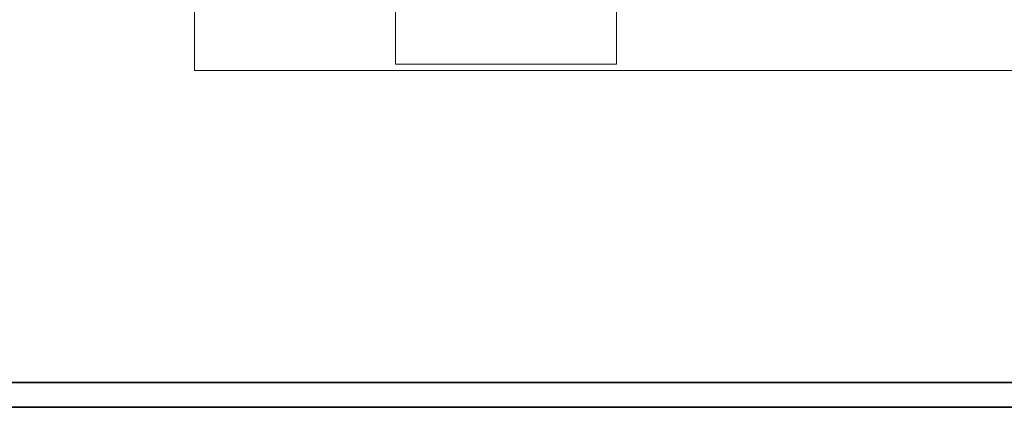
# Model space of a CAD drawing. Header units: millimetres. Extents: x 0 to 1189, y 0 to 841.
# Tile 33 of 53: x 792 to 990, y 0 to 78. Entities that reach past the tile are written whole.
import ezdxf

# ---------------------------------------------------------------- set-up
doc = ezdxf.new("R2010")
doc.units = ezdxf.units.MM
for name, color, linetype, lineweight, true_color in [('CONTEXT', 7, 'Continuous', 18, 0xa5a5a5), ('FRAME', 7, 'Continuous', 35, 0x3c3c3c), ('THIN', 7, 'Continuous', 13, 0x6e6e6e)]:
    doc.layers.add(name, color=color, linetype=linetype, lineweight=lineweight, true_color=true_color)

msp = doc.modelspace()

# ---------------------------------------------------------------- linework, layer by layer
at = {"layer": 'CONTEXT'}
for points in [[(867.81, 84.72), (867.81, 68.78)], [(912.19, 84.72), (912.19, 68.78)], [(912.19, 68.78), (910.95, 68.78), (909.72, 68.78), (908.49, 68.78), (907.26, 68.78), (906.02, 68.78), (904.79, 68.78), (903.56, 68.78), (902.33, 68.78), (901.09, 68.78), (899.86, 68.78), (898.63, 68.78), (897.4, 68.78), (896.16, 68.78), (894.93, 68.78), (893.7, 68.78), (892.47, 68.78), (891.23, 68.78), (890, 68.78), (888.77, 68.78), (887.53, 68.78), (886.3, 68.78), (885.07, 68.78), (883.84, 68.78), (882.6, 68.78), (881.37, 68.78), (880.14, 68.78), (878.91, 68.78), (877.67, 68.78), (876.44, 68.78), (875.21, 68.78), (873.98, 68.78), (872.74, 68.78), (871.51, 68.78), (870.28, 68.78), (869.05, 68.78), (867.81, 68.78)]]:
    msp.add_lwpolyline(points, dxfattribs=at)
at = {"layer": 'FRAME'}
for points in [[(0, 0), (1189, 0), (1189, 841), (0, 841)], [(5, 5), (1184, 5), (1184, 836), (5, 836)]]:
    msp.add_lwpolyline(points, close=True, dxfattribs=at)
at = {"layer": 'THIN'}
msp.add_lwpolyline([(827.5, 67.5), (1146.25, 67.5), (1146.25, 192.5), (827.5, 192.5)], close=True, dxfattribs=at)

doc.saveas('drawing.dxf')
